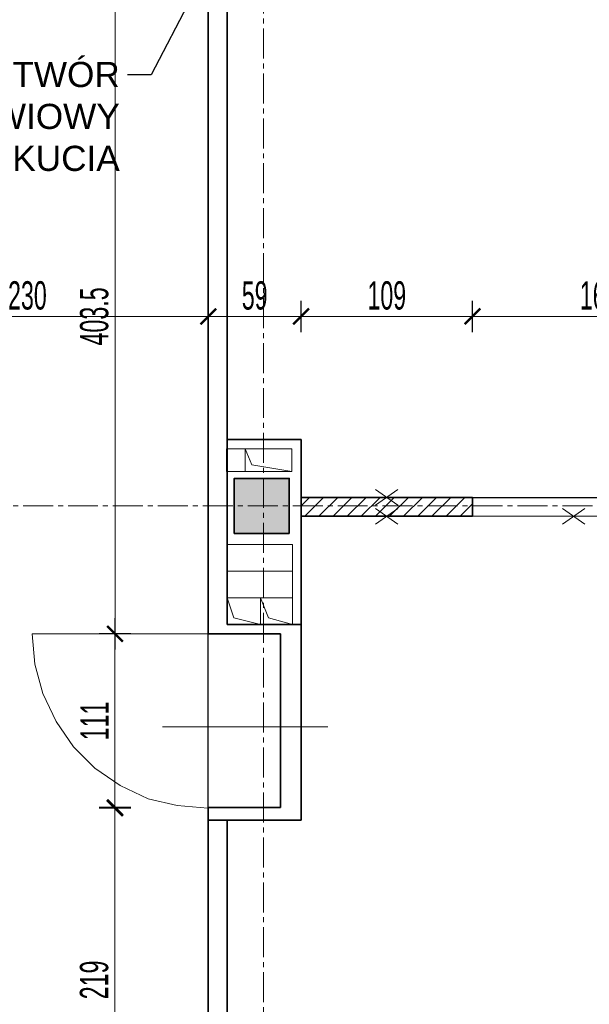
# Model space of a CAD drawing. Header units: millimetres. Extents: x 0 to 12515, y 0 to 27803.
# Tile 90 of 97: x 10491 to 10853, y 24367 to 24993. Entities that reach past the tile are written whole.
import ezdxf
from ezdxf import colors
from ezdxf.entities.mleader import LeaderData, LeaderLine
from ezdxf.math import Vec2, Vec3

# ---------------------------------------------------------------- set-up
doc = ezdxf.new("R2010")
doc.units = ezdxf.units.MM
doc.linetypes.add('CENTER2', pattern=[28.575, 19.05, -3.175, 3.175, -3.175])
for name, color, linetype, lineweight in [('DEMONTARZE', 86, 'Continuous', 18), ('sq_bud istn', 253, 'Continuous', 15), ('SQ_ISTN.Ściany', 140, 'Continuous', 35), ('SQ_Opis_Koty', 7, 'Continuous', 0), ('SQ_Osie', 220, 'CENTER2', 9), ('SQ_Wyburzenia', 94, 'Continuous', 18), ('SQ_Wymiary', 7, 'Continuous', 5)]:
    doc.layers.add(name, color=color, linetype=linetype, lineweight=lineweight)
doc.layers.add('PDF _Geometria', color=7, linetype='Continuous')
doc.layers.add('powierzchnie', color=230, linetype='Continuous', lineweight=30, plot=False)
doc.styles.add('ARIAL', font='arial.ttf')
doc.styles.add('SQ_Swis721 LtCn BT', font='swisscl.ttf', dxfattribs={"width": 0.8})
doc.dimstyles.new('SQ_100', dxfattribs={"dimscale": 100, "dimtxt": 0.18, "dimasz": 0.1, "dimexe": 0.1, "dimexo": 0.01, "dimgap": 0.04, "dimtad": 1, "dimrnd": 0.5, "dimdsep": 46, "dimtxsty": 'SQ_Swis721 LtCn BT', "dimblk": 'ARCHTICK', "dimcen": 0.1, "dimdle": 0.1, "dimclrd": 256, "dimclre": 256, "dimclrt": 256, "dimaunit": 1, "dimadec": 0, "dimazin": 0, "dimtfac": 1, "dimtix": 1, "dimtmove": 2, "dimatfit": 3, "dimldrblk": 'ARCHTICK', "dimfxl": 0.1, "dimfxlon": 1, "dimtolj": 1, "dimlwd": -1, "dimarcsym": 0})

# ---------------------------------------------------------------- blocks, each defined once
blk = doc.blocks.new('ist osie bud B')
at = {"layer": 'SQ_Osie'}
blk.add_line((21873.28, 13852.66), (21873.28, 19362.86), dxfattribs=at)
blk.add_lwpolyline([(21178.31, 15956.45), (22845.29, 15956.45)], dxfattribs=at)
blk = doc.blocks.new('słupy konstr bud B')
at = {"layer": 'SQ_ISTN.Ściany', "lineweight": 5}
h = blk.add_hatch(dxfattribs=at)
h.set_pattern_fill('JIS_STN_1E', color=256, scale=10)
h.paths.add_polyline_path([(21350.78, 18613.95), (21315.78, 18613.95), (21315.78, 18578.95), (21350.78, 18578.95)])
h.paths.add_polyline_path([(21890.78, 18613.95), (21855.78, 18613.95), (21855.78, 18578.95), (21890.78, 18578.95)])
h.paths.add_polyline_path([(22190.78, 18613.95), (22155.78, 18613.95), (22155.78, 18578.95), (22190.78, 18578.95)])
h.paths.add_polyline_path([(22730.78, 18613.95), (22695.78, 18613.95), (22695.78, 18578.95), (22730.78, 18578.95)])
h.paths.add_polyline_path([(22730.78, 17953.95), (22695.78, 17953.95), (22695.78, 17918.95), (22730.78, 17918.95)])
h.paths.add_polyline_path([(22190.78, 17953.95), (22155.78, 17953.95), (22155.78, 17918.95), (22190.78, 17918.95)])
h.paths.add_polyline_path([(21890.78, 17953.95), (21855.78, 17953.95), (21855.78, 17918.95), (21890.78, 17918.95)])
h.paths.add_polyline_path([(21350.78, 17953.95), (21315.78, 17953.95), (21315.78, 17918.95), (21350.78, 17918.95)])
h.paths.add_polyline_path([(21350.78, 17293.95), (21315.78, 17293.95), (21315.78, 17258.95), (21350.78, 17258.95)])
h.paths.add_polyline_path([(21890.78, 17293.95), (21855.78, 17293.95), (21855.78, 17258.95), (21890.78, 17258.95)])
h.paths.add_polyline_path([(22190.78, 17293.95), (22155.78, 17293.95), (22155.78, 17258.95), (22190.78, 17258.95)])
h.paths.add_polyline_path([(22730.78, 17293.95), (22695.78, 17293.95), (22695.78, 17258.95), (22730.78, 17258.95)])
h.paths.add_polyline_path([(22695.78, 16633.95), (22730.78, 16633.95), (22730.78, 16598.95), (22695.78, 16598.95)])
h.paths.add_polyline_path([(22695.78, 14653.95), (22730.78, 14653.95), (22730.78, 14618.95), (22695.78, 14618.95)])
h.paths.add_polyline_path([(22695.78, 15313.95), (22730.78, 15313.95), (22730.78, 15278.95), (22695.78, 15278.95)])
h.paths.add_polyline_path([(22695.78, 15973.95), (22730.78, 15973.95), (22730.78, 15938.95), (22695.78, 15938.95)])
h.paths.add_polyline_path([(22155.78, 14653.95), (22190.78, 14653.95), (22190.78, 14618.95), (22155.78, 14618.95)])
h.paths.add_polyline_path([(22155.78, 15313.95), (22190.78, 15313.95), (22190.78, 15278.95), (22155.78, 15278.95)])
h.paths.add_polyline_path([(22155.78, 15973.95), (22190.78, 15973.95), (22190.78, 15938.95), (22155.78, 15938.95)])
h.paths.add_polyline_path([(22155.78, 16633.95), (22190.78, 16633.95), (22190.78, 16598.95), (22155.78, 16598.95)])
h.paths.add_polyline_path([(21855.78, 14653.95), (21890.78, 14653.95), (21890.78, 14618.95), (21855.78, 14618.95)])
h.paths.add_polyline_path([(21855.78, 15313.95), (21890.78, 15313.95), (21890.78, 15278.95), (21855.78, 15278.95)])
h.paths.add_polyline_path([(21855.78, 15973.95), (21890.78, 15973.95), (21890.78, 15938.95), (21855.78, 15938.95)])
h.paths.add_polyline_path([(21855.78, 16633.95), (21890.78, 16633.95), (21890.78, 16598.95), (21855.78, 16598.95)])
h.paths.add_polyline_path([(21315.78, 14653.95), (21350.78, 14653.95), (21350.78, 14618.95), (21315.78, 14618.95)])
h.paths.add_polyline_path([(21315.78, 15313.95), (21350.78, 15313.95), (21350.78, 15278.95), (21315.78, 15278.95)])
h.paths.add_polyline_path([(21315.78, 15973.95), (21350.78, 15973.95), (21350.78, 15938.95), (21315.78, 15938.95)])
h.paths.add_polyline_path([(21315.78, 16633.95), (21350.78, 16633.95), (21350.78, 16598.95), (21315.78, 16598.95)])
at = {"layer": 'SQ_ISTN.Ściany'}
blk.add_lwpolyline([(21855.78, 15973.95), (21890.78, 15973.95), (21890.78, 15938.95), (21855.78, 15938.95)], close=True, dxfattribs=at)
blk = doc.blocks.new('_Dot')
at = {"color": 0, "linetype": 'ByBlock', "lineweight": -2}
blk.add_line((-0.5, 0), (-1, 0), dxfattribs=at)
at = {"color": 0, "linetype": 'ByBlock', "const_width": 0.5}
blk.add_lwpolyline([(-0.25, 0, 1), (0.25, 0, 1)], format="xyb", close=True, dxfattribs=at)
blk = doc.blocks.new('_ArchTick')
at = {"color": 0, "linetype": 'ByBlock', "const_width": 0.15}
blk.add_lwpolyline([(-0.5, -0.5), (0.5, 0.5)], dxfattribs=at)
blk = doc.blocks.new('*D1565')
at = {"layer": 'Defpoints', "color": 0, "transparency": 16777216}
for p in [(10623.05, 26153.23), (10610.92, 23895.08), (10623.05, 23895.08)]:
    blk.add_point(p, dxfattribs=at)
at = {"layer": 'SQ_Wymiary', "lineweight": -2, "transparency": 16777216}
for p, q in [((10610.92, 26143.23), (10610.92, 26163.23)), ((10623.05, 26143.23), (10623.05, 26163.23))]:
    blk.add_line(p, q, dxfattribs=at)
at = {"layer": 'SQ_Wymiary', "transparency": 16777216}
for p, q in [((10610.92, 26153.23), (10600.92, 26153.23)), ((10610.92, 26153.23), (10623.05, 26153.23)), ((10623.05, 26153.23), (10633.05, 26153.23))]:
    blk.add_line(p, q, dxfattribs=at)
at = {"layer": 'SQ_Wymiary', "transparency": 16777216, "xscale": 10, "yscale": 10, "zscale": 10}
blk.add_blockref('_ArchTick', (10610.92, 26153.23), dxfattribs=at)
at = {"layer": 'SQ_Wymiary', "transparency": 16777216, "xscale": 10, "yscale": 10, "zscale": 10, "rotation": 180}
blk.add_blockref('_ArchTick', (10623.05, 26153.23), dxfattribs=at)
at = {"layer": 'SQ_Wymiary', "transparency": 16777216, "insert": (10616.98, 26166.27), "char_height": 18, "attachment_point": 5, "style": 'SQ_Swis721 LtCn BT'}
blk.add_mtext('\\A1;12', dxfattribs=at)
blk = doc.blocks.new('*D1545')
at = {"layer": 'Defpoints', "color": 0, "transparency": 16777216}
for p in [(10611.05, 25006.24), (10551.82, 24602.6), (10611.05, 24602.6)]:
    blk.add_point(p, dxfattribs=at)
at = {"layer": 'SQ_Wymiary', "transparency": 16777216}
blk.add_line((10551.82, 25016.24), (10551.82, 24592.6), dxfattribs=at)
at = {"layer": 'SQ_Wymiary', "lineweight": -2, "transparency": 16777216}
for p, q in [((10561.82, 25006.24), (10541.82, 25006.24)), ((10561.82, 24602.6), (10541.82, 24602.6))]:
    blk.add_line(p, q, dxfattribs=at)
at = {"layer": 'SQ_Wymiary', "transparency": 16777216, "xscale": 10, "yscale": 10, "zscale": 10}
for p, rotation in [((10551.82, 25006.24), 90), ((10551.82, 24602.6), 270)]:
    blk.add_blockref('_ArchTick', p, dxfattribs=dict(at, rotation=rotation))
at = {"layer": 'SQ_Wymiary', "transparency": 16777216, "insert": (10538.59, 24804.42), "char_height": 18, "attachment_point": 5, "rotation": 90, "style": 'SQ_Swis721 LtCn BT'}
blk.add_mtext('\\A1;403.5', dxfattribs=at)
blk = doc.blocks.new('*D1546')
at = {"layer": 'Defpoints', "color": 0, "transparency": 16777216}
for p in [(10611.05, 24602.6), (10551.74, 24491.83), (10610.81, 24491.83)]:
    blk.add_point(p, dxfattribs=at)
at = {"layer": 'SQ_Wymiary', "transparency": 16777216}
blk.add_line((10551.74, 24612.6), (10551.74, 24481.83), dxfattribs=at)
at = {"layer": 'SQ_Wymiary', "lineweight": -2, "transparency": 16777216}
for p, q in [((10561.74, 24602.6), (10541.74, 24602.6)), ((10561.74, 24491.83), (10541.74, 24491.83))]:
    blk.add_line(p, q, dxfattribs=at)
at = {"layer": 'SQ_Wymiary', "transparency": 16777216, "xscale": 10, "yscale": 10, "zscale": 10}
for p, rotation in [((10551.74, 24602.6), 90), ((10551.74, 24491.83), 270)]:
    blk.add_blockref('_ArchTick', p, dxfattribs=dict(at, rotation=rotation))
at = {"layer": 'SQ_Wymiary', "transparency": 16777216, "insert": (10538.74, 24547.21), "char_height": 18, "attachment_point": 5, "rotation": 90, "style": 'SQ_Swis721 LtCn BT'}
blk.add_mtext('\\A1;111', dxfattribs=at)
blk = doc.blocks.new('*D1547')
at = {"layer": 'Defpoints', "color": 0, "transparency": 16777216}
for p in [(10657.04, 24492.14), (10551.74, 24272.91), (10623.05, 24272.91)]:
    blk.add_point(p, dxfattribs=at)
at = {"layer": 'SQ_Wymiary', "transparency": 16777216}
blk.add_line((10551.74, 24502.14), (10551.74, 24262.91), dxfattribs=at)
at = {"layer": 'SQ_Wymiary', "lineweight": -2, "transparency": 16777216}
for p, q in [((10561.74, 24492.14), (10541.74, 24492.14)), ((10561.74, 24272.91), (10541.74, 24272.91))]:
    blk.add_line(p, q, dxfattribs=at)
at = {"layer": 'SQ_Wymiary', "transparency": 16777216, "xscale": 10, "yscale": 10, "zscale": 10}
for p, rotation in [((10551.74, 24492.14), 90), ((10551.74, 24272.91), 270)]:
    blk.add_blockref('_ArchTick', p, dxfattribs=dict(at, rotation=rotation))
at = {"layer": 'SQ_Wymiary', "transparency": 16777216, "insert": (10538.53, 24382.53), "char_height": 18, "attachment_point": 5, "rotation": 90, "style": 'SQ_Swis721 LtCn BT'}
blk.add_mtext('\\A1;219', dxfattribs=at)
blk = doc.blocks.new('*D1653')
at = {"layer": 'Defpoints', "color": 0, "transparency": 16777216}
for p in [(10611.05, 24804.42), (10611.05, 24688.99), (10670.04, 24688.99)]:
    blk.add_point(p, dxfattribs=at)
at = {"layer": 'SQ_Wymiary', "lineweight": -2, "transparency": 16777216}
for p, q in [((10611.05, 24794.42), (10611.05, 24814.42)), ((10670.04, 24794.42), (10670.04, 24814.42))]:
    blk.add_line(p, q, dxfattribs=at)
at = {"layer": 'SQ_Wymiary', "transparency": 16777216}
blk.add_line((10680.04, 24804.42), (10601.05, 24804.42), dxfattribs=at)
at = {"layer": 'SQ_Wymiary', "transparency": 16777216, "xscale": 10, "yscale": 10, "zscale": 10, "rotation": 180}
blk.add_blockref('_ArchTick', (10611.05, 24804.42), dxfattribs=at)
at = {"layer": 'SQ_Wymiary', "transparency": 16777216, "xscale": 10, "yscale": 10, "zscale": 10}
blk.add_blockref('_ArchTick', (10670.04, 24804.42), dxfattribs=at)
at = {"layer": 'SQ_Wymiary', "transparency": 16777216, "insert": (10640.55, 24817.63), "char_height": 18, "attachment_point": 5, "style": 'SQ_Swis721 LtCn BT'}
blk.add_mtext('\\A1;59', dxfattribs=at)
blk = doc.blocks.new('*D1654')
at = {"layer": 'Defpoints', "color": 0, "transparency": 16777216}
for p in [(10381.05, 24804.42), (10381.05, 24683.91), (10611.05, 24683.91)]:
    blk.add_point(p, dxfattribs=at)
at = {"layer": 'SQ_Wymiary', "lineweight": -2, "transparency": 16777216}
for p, q in [((10381.05, 24794.42), (10381.05, 24814.42)), ((10611.05, 24794.42), (10611.05, 24814.42))]:
    blk.add_line(p, q, dxfattribs=at)
at = {"layer": 'SQ_Wymiary', "transparency": 16777216}
blk.add_line((10621.05, 24804.42), (10371.05, 24804.42), dxfattribs=at)
at = {"layer": 'SQ_Wymiary', "transparency": 16777216, "xscale": 10, "yscale": 10, "zscale": 10, "rotation": 180}
blk.add_blockref('_ArchTick', (10381.05, 24804.42), dxfattribs=at)
at = {"layer": 'SQ_Wymiary', "transparency": 16777216, "xscale": 10, "yscale": 10, "zscale": 10}
blk.add_blockref('_ArchTick', (10611.05, 24804.42), dxfattribs=at)
at = {"layer": 'SQ_Wymiary', "transparency": 16777216, "insert": (10496.05, 24817.65), "char_height": 18, "attachment_point": 5, "style": 'SQ_Swis721 LtCn BT'}
blk.add_mtext('\\A1;230', dxfattribs=at)
blk = doc.blocks.new('*D1655')
at = {"layer": 'Defpoints', "color": 0, "transparency": 16777216}
for p in [(10779.04, 24804.42), (10670.04, 24689.35), (10779.04, 24689.35)]:
    blk.add_point(p, dxfattribs=at)
at = {"layer": 'SQ_Wymiary', "lineweight": -2, "transparency": 16777216}
for p, q in [((10670.04, 24794.42), (10670.04, 24814.42)), ((10779.04, 24794.42), (10779.04, 24814.42))]:
    blk.add_line(p, q, dxfattribs=at)
at = {"layer": 'SQ_Wymiary', "transparency": 16777216}
blk.add_line((10660.04, 24804.42), (10789.04, 24804.42), dxfattribs=at)
at = {"layer": 'SQ_Wymiary', "transparency": 16777216, "xscale": 10, "yscale": 10, "zscale": 10, "rotation": 180}
blk.add_blockref('_ArchTick', (10670.04, 24804.42), dxfattribs=at)
at = {"layer": 'SQ_Wymiary', "transparency": 16777216, "xscale": 10, "yscale": 10, "zscale": 10}
blk.add_blockref('_ArchTick', (10779.04, 24804.42), dxfattribs=at)
at = {"layer": 'SQ_Wymiary', "transparency": 16777216, "insert": (10724.54, 24817.63), "char_height": 18, "attachment_point": 5, "style": 'SQ_Swis721 LtCn BT'}
blk.add_mtext('\\A1;109', dxfattribs=at)
blk = doc.blocks.new('*D1656')
at = {"layer": 'Defpoints', "color": 0, "transparency": 16777216}
for p in [(10940.04, 24804.42), (10779.04, 24689.35), (10940.04, 24689.35)]:
    blk.add_point(p, dxfattribs=at)
at = {"layer": 'SQ_Wymiary', "lineweight": -2, "transparency": 16777216}
for p, q in [((10779.04, 24794.42), (10779.04, 24814.42)), ((10940.04, 24794.42), (10940.04, 24814.42))]:
    blk.add_line(p, q, dxfattribs=at)
at = {"layer": 'SQ_Wymiary', "transparency": 16777216}
blk.add_line((10769.04, 24804.42), (10950.04, 24804.42), dxfattribs=at)
at = {"layer": 'SQ_Wymiary', "transparency": 16777216, "xscale": 10, "yscale": 10, "zscale": 10, "rotation": 180}
blk.add_blockref('_ArchTick', (10779.04, 24804.42), dxfattribs=at)
at = {"layer": 'SQ_Wymiary', "transparency": 16777216, "xscale": 10, "yscale": 10, "zscale": 10}
blk.add_blockref('_ArchTick', (10940.04, 24804.42), dxfattribs=at)
at = {"layer": 'SQ_Wymiary', "transparency": 16777216, "insert": (10859.54, 24817.63), "char_height": 18, "attachment_point": 5, "style": 'SQ_Swis721 LtCn BT'}
blk.add_mtext('\\A1;161', dxfattribs=at)

msp = doc.modelspace()

# ---------------------------------------------------------------- hatches: boundary and pattern name
at = {"layer": 'SQ_ISTN.Ściany', "lineweight": 5}
h = msp.add_hatch(dxfattribs=at)
h.set_pattern_fill('JIS_STN_1E', color=256, scale=10, angle=180)
h.set_pattern_definition([(225, (32518.344, 40640.358), (7.0710678, -7.0710678), []), (225, (32511.294, 40640.358), (7.0710678, -7.0710678), [10, -5])])
h.paths.add_polyline_path([(11167.561, 22026.413), (11202.561, 22026.413), (11202.561, 22061.413), (11167.561, 22061.413)])
h.paths.add_polyline_path([(10627.561, 22026.413), (10662.561, 22026.413), (10662.561, 22061.413), (10627.561, 22061.413)])
h.paths.add_polyline_path([(10327.561, 22026.413), (10362.561, 22026.413), (10362.561, 22061.413), (10327.561, 22061.413)])
h.paths.add_polyline_path([(9787.561, 22026.413), (9822.561, 22026.413), (9822.561, 22061.413), (9787.561, 22061.413)])
h.paths.add_polyline_path([(9787.561, 22686.413), (9822.561, 22686.413), (9822.561, 22721.413), (9787.561, 22721.413)])
h.paths.add_polyline_path([(10327.561, 22686.413), (10362.561, 22686.413), (10362.561, 22721.413), (10327.561, 22721.413)])
h.paths.add_polyline_path([(10627.561, 22686.413), (10662.561, 22686.413), (10662.561, 22721.413), (10627.561, 22721.413)])
h.paths.add_polyline_path([(11167.561, 22686.413), (11202.561, 22686.413), (11202.561, 22721.413), (11167.561, 22721.413)])
h.paths.add_polyline_path([(11167.561, 23346.413), (11202.561, 23346.413), (11202.561, 23381.413), (11167.561, 23381.413)])
h.paths.add_polyline_path([(10627.561, 23346.413), (10662.561, 23346.413), (10662.561, 23381.413), (10627.561, 23381.413)])
h.paths.add_polyline_path([(10327.561, 23346.413), (10362.561, 23346.413), (10362.561, 23381.413), (10327.561, 23381.413)])
h.paths.add_polyline_path([(9787.561, 23346.413), (9822.561, 23346.413), (9822.561, 23381.413), (9787.561, 23381.413)])
h.paths.add_polyline_path([(9822.561, 24006.413), (9787.561, 24006.413), (9787.561, 24041.413), (9822.561, 24041.413)])
h.paths.add_polyline_path([(9822.561, 25986.413), (9787.561, 25986.413), (9787.561, 26021.413), (9822.561, 26021.413)])
h.paths.add_polyline_path([(9822.561, 25326.413), (9787.561, 25326.413), (9787.561, 25361.413), (9822.561, 25361.413)])
h.paths.add_polyline_path([(9822.561, 24666.413), (9787.561, 24666.413), (9787.561, 24701.413), (9822.561, 24701.413)])
h.paths.add_polyline_path([(10362.561, 25986.413), (10327.561, 25986.413), (10327.561, 26021.413), (10362.561, 26021.413)])
h.paths.add_polyline_path([(10362.561, 25326.413), (10327.561, 25326.413), (10327.561, 25361.413), (10362.561, 25361.413)])
h.paths.add_polyline_path([(10362.561, 24666.413), (10327.561, 24666.413), (10327.561, 24701.413), (10362.561, 24701.413)])
h.paths.add_polyline_path([(10362.561, 24006.413), (10327.561, 24006.413), (10327.561, 24041.413), (10362.561, 24041.413)])
h.paths.add_polyline_path([(10662.561, 25986.413), (10627.561, 25986.413), (10627.561, 26021.413), (10662.561, 26021.413)])
h.paths.add_polyline_path([(10662.561, 25326.413), (10627.561, 25326.413), (10627.561, 25361.413), (10662.561, 25361.413)])
h.paths.add_polyline_path([(10662.561, 24666.413), (10627.561, 24666.413), (10627.561, 24701.413), (10662.561, 24701.413)])
h.paths.add_polyline_path([(10662.561, 24006.413), (10627.561, 24006.413), (10627.561, 24041.413), (10662.561, 24041.413)])
h.paths.add_polyline_path([(11202.561, 25986.413), (11167.561, 25986.413), (11167.561, 26021.413), (11202.561, 26021.413)])
h.paths.add_polyline_path([(11202.561, 25326.413), (11167.561, 25326.413), (11167.561, 25361.413), (11202.561, 25361.413)])
h.paths.add_polyline_path([(11202.561, 24666.413), (11167.561, 24666.413), (11167.561, 24701.413), (11202.561, 24701.413)])
h.paths.add_polyline_path([(11202.561, 24006.413), (11167.561, 24006.413), (11167.561, 24041.413), (11202.561, 24041.413)])
at = {"layer": 'SQ_Wyburzenia', "lineweight": 35}
h = msp.add_hatch(dxfattribs=at)
h.set_pattern_fill('ANSI31', color=256, scale=2)
h.set_pattern_definition([(45, (-36612.0865, 7324.0716), (-4.4901281, 4.4901281), [])])
h.paths.add_polyline_path([(10779.044, 24689.348), (10670.044, 24689.348), (10670.044, 24688.987), (10670.044, 24683.913), (10779.044, 24683.913)])
h.paths.add_polyline_path([(10779.044, 24683.913), (10670.044, 24683.913), (10670.044, 24677.348), (10779.044, 24677.348)])
h.paths.add_polyline_path([(11167.561, 24689.348), (10940.044, 24689.348), (10940.044, 24677.348), (11167.561, 24677.348)])

# ---------------------------------------------------------------- linework, layer by layer
at = {"layer": 'DEMONTARZE', "color": 240, "true_color": 0xed1f24}
for p, q in [((10717.457, 24694.301), (10731.539, 24684.328)), ((10731.539, 24694.301), (10717.457, 24684.328)), ((10717.457, 24682.301), (10731.539, 24672.328)), ((10731.539, 24682.301), (10717.457, 24672.328)), ((10836.316, 24682.301), (10850.399, 24672.328)), ((10850.399, 24682.301), (10836.316, 24672.328))]:
    msp.add_line(p, q, dxfattribs=at)
at = {"layer": 'PDF _Geometria', "lineweight": 13}
for points in [[(10670.044, 24688.987), (10670.044, 24726.21), (10622.664, 24726.21)], [(10634.505, 24705.903), (10634.505, 24720.29), (10638.733, 24710.132), (10664.124, 24705.903)], [(10623.048, 24608.596), (10623.048, 24659.368), (10664.509, 24659.368), (10664.509, 24608.596), (10649.276, 24612.833), (10644.201, 24625.52), (10644.201, 24608.596), (10627.277, 24612.833), (10623.048, 24625.52), (10664.509, 24625.52)], [(10622.664, 24642.444), (10664.124, 24642.444)]]:
    msp.add_lwpolyline(points, dxfattribs=at)
msp.add_lwpolyline([(10622.664, 24720.29), (10664.124, 24720.29), (10664.124, 24705.903), (10622.664, 24705.903)], close=True, dxfattribs=at)
at = {"layer": 'powierzchnie'}
for points in [[(11224.048, 25666.348), (10660.048, 25666.348), (10660.048, 25391.21), (10667.046, 25391.21), (10667.046, 25356.413), (10711.561, 25356.413), (10711.561, 25331.413), (10667.046, 25331.413), (10667.046, 25257.131), (10623.048, 25257.131), (10623.048, 24726.21), (10670.044, 24726.21), (10670.044, 24689.348), (11167.561, 24689.348), (11167.561, 24701.413), (11224.048, 24701.413), (11224.048, 25326.413), (11167.561, 25326.413), (11167.561, 25331.413), (11134.561, 25331.413), (11134.561, 25356.413), (11167.561, 25356.413), (11167.561, 25361.413), (11224.048, 25361.413)], [(10381.048, 22709.842), (10610.814, 22709.842), (10611.048, 25297.361), (10381.048, 25297.361)], [(11224.048, 24666.413), (11167.561, 24666.413), (11167.561, 24677.348), (10670.044, 24677.138), (10670.044, 24484.138), (10623.048, 24483.928), (10623.048, 24106.834), (10666.664, 24106.834), (10666.664, 24027.834), (11167.561, 24027.348), (11167.561, 24041.413), (11224.048, 24041.413)]]:
    msp.add_lwpolyline(points, close=True, dxfattribs=at)
at = {"layer": 'SQ_ISTN.Ściany'}
for p, q in [((10611.048, 25006.236), (10611.048, 24602.596)), ((10623.048, 25006.236), (10623.048, 24608.596)), ((10670.044, 24726.21), (10622.664, 24726.21)), ((10670.044, 24726.21), (10623.048, 24726.21)), ((10670.044, 24677.138), (10670.044, 24726.21)), ((10670.044, 24688.987), (10670.044, 24726.21)), ((10670.044, 24677.138), (10670.044, 24484.138)), ((10670.044, 24608.596), (10623.048, 24608.596)), ((10657.044, 24602.596), (10611.048, 24602.596)), ((10657.044, 24602.596), (10657.044, 24492.138)), ((10611.048, 24492.138), (10611.048, 24483.928)), ((10657.044, 24492.138), (10611.048, 24492.138)), ((10611.048, 24491.928), (10611.048, 24483.928)), ((10611.048, 24484.138), (10623.048, 24484.138)), ((10611.048, 24484.138), (10611.048, 24272.702)), ((10623.048, 24484.138), (10623.048, 24483.928)), ((10670.044, 24484.138), (10623.048, 24484.138)), ((10623.048, 24484.138), (10623.048, 24272.702))]:
    msp.add_line(p, q, dxfattribs=at)
msp.add_lwpolyline([(10662.561, 24666.413), (10627.561, 24666.413), (10627.561, 24701.413), (10662.561, 24701.413)], close=True, dxfattribs=at)
at = {"layer": 'SQ_Wyburzenia', "lineweight": 35}
for p, q in [((10779.044, 24689.348), (10670.044, 24689.348)), ((10779.044, 24677.348), (10779.044, 24689.348)), ((10779.044, 24677.348), (10670.044, 24677.348))]:
    msp.add_line(p, q, dxfattribs=at)
at = {"layer": 'SQ_Wyburzenia'}
for points in [[(10610.814, 24602.675), (10499.12, 24602.675), (10500.811, 24583.213), (10505.894, 24564.598), (10514.352, 24546.828), (10525.356, 24530.749), (10538.888, 24517.217), (10554.967, 24506.213), (10572.737, 24497.747), (10591.353, 24493.518), (10610.814, 24491.826)], [(10582.04, 24543.445), (10686.969, 24543.445)]]:
    msp.add_lwpolyline(points, dxfattribs=at)

# ---------------------------------------------------------------- block references
at = {"layer": 'sq_bud istn', "rotation": 180}
msp.add_blockref('słupy konstr bud B', (32518.344, 40640.358), dxfattribs=at)
at = {"layer": 'SQ_Osie', "lineweight": 35, "rotation": 180}
msp.add_blockref('ist osie bud B', (32519.332, 40640.358), dxfattribs=at)
msp.add_blockref('ist osie bud B', (32519.332, 40640.358), dxfattribs=at)

# ---------------------------------------------------------------- dimensions: what is measured, and where the dimension line sits
at = {"layer": 'SQ_Wymiary'}
for base, p1, p2, picture, middle in [((10623.048, 26153.233), (10610.921, 23895.085), (10623.048, 23895.085), '*D1565', (10616.985, 26166.268)), ((10381.048, 24804.416), (10611.048, 24683.913), (10381.048, 24683.913), '*D1654', (10496.048, 24817.646)), ((10611.048, 24804.416), (10670.044, 24688.987), (10611.048, 24688.987), '*D1653', (10640.546, 24817.634)), ((10779.044, 24804.416), (10670.044, 24689.348), (10779.044, 24689.348), '*D1655', (10724.544, 24817.634)), ((10940.044, 24804.416), (10779.044, 24689.348), (10940.044, 24689.348), '*D1656', (10859.544, 24817.634))]:
    dim = msp.add_linear_dim(base=base, p1=p1, p2=p2, dimstyle='SQ_100', dxfattribs=at)
    dim.commit()
    dim.dimension.update_dxf_attribs({"geometry": picture, "text_midpoint": middle})
for base, p1, p2, picture, middle in [((10551.818, 24602.596), (10611.048, 25006.236), (10611.048, 24602.596), '*D1545', (10538.588, 24804.416)), ((10551.738, 24491.826), (10611.048, 24602.596), (10610.814, 24491.826), '*D1546', (10538.738, 24547.211)), ((10551.738, 24272.912), (10657.044, 24492.138), (10623.048, 24272.912), '*D1547', (10538.532, 24382.525))]:
    dim = msp.add_linear_dim(base=base, p1=p1, p2=p2, angle=90, dimstyle='SQ_100', dxfattribs=at)
    dim.commit()
    dim.dimension.update_dxf_attribs({"geometry": picture, "text_midpoint": middle})

# ---------------------------------------------------------------- leaders
at = {"layer": 'SQ_Opis_Koty'}
ml = msp.add_multileader_mtext('Standard', dxfattribs=at)
ml.set_content('OTWÓR DRZWIOWY\\PDO WYKUCIA', color=256, style='ARIAL')
ml.set_leader_properties()
ml.set_arrow_properties(name='DOT')
ml.build(insert=Vec2(0, 0))
ml.multileader.update_dxf_attribs({"dogleg_length": 20})
ctx = ml.context
ctx.base_point, ctx.char_height, ctx.landing_gap_size, ctx.plane_origin = Vec3(10407.41, 24958.115), 16, 5, Vec3(10645.737, 25309.417)
ctx.text_align_type = 2
notes = []
notes.append((ctx, [(1, (1, 1, 0), (10574.638, 24958.115), (-1, 0), 14.865, [(0, [(10620.479, 25045.921)], 0, [])])]))
ctx.mtext.insert, ctx.mtext.width, ctx.mtext.alignment, ctx.mtext.flow_direction = Vec3(10554.773, 24966.251), 145.95882, 3, 5
for ctx, leaders in notes:
    for number, flags, end, landing, length, lines in leaders:
        leader = LeaderData()
        leader.index, (leader.has_last_leader_line, leader.has_dogleg_vector, leader.attachment_direction) = number, flags
        leader.last_leader_point, leader.dogleg_vector, leader.dogleg_length = Vec3(end), Vec3(landing), length
        for number, points, colour, breaks in lines:
            line = LeaderLine()
            line.index, line.vertices, line.color, line.breaks = number, Vec3.list(points), colors.encode_raw_color(colour), breaks
            leader.lines.append(line)
        ctx.leaders.append(leader)

doc.saveas('drawing.dxf')
